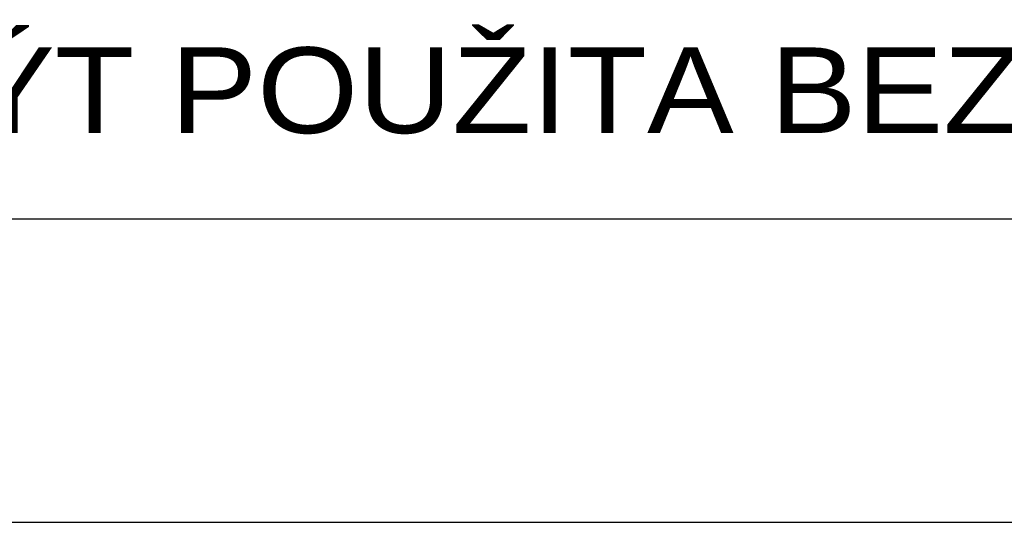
# Paper-space layout 'Layout1' of a CAD drawing. Extents: x -2 to 1083, y -36 to 422.
# Tile 73 of 93: x 838 to 859, y 91 to 101. Entities that reach past the tile are written whole.
import ezdxf

# ---------------------------------------------------------------- set-up
doc = ezdxf.new("R2010")
doc.units = 0
doc.layers.add('RAZITKO_HP', color=222, linetype='CONTINUOUS')
doc.styles.add('RAZITKO_HP_ARIAL', font='arial.ttf')

# ---------------------------------------------------------------- blocks, each defined once
blk = doc.blocks.new('text_HP')
at = {"layer": 'RAZITKO_HP', "lineweight": 25}
blk.add_line((-177, 94.25), (-5, 94.25), dxfattribs=at)
at = {"layer": 'RAZITKO_HP', "lineweight": 18, "style": 'RAZITKO_HP_ARIAL', "width": 1.085}
blk.add_text('"DOKUMENTACE JE DUŠEVNÍM MAJETKEM FIRMY HUTNÍ PROJEKT Frýdek-Místek a.s. A NESMÍ BÝT POUŽITA BEZ JEJÍHO VĚDOMÍ."', height=1.8, dxfattribs=at).set_placement((-177, 96.05))
blk = doc.blocks.new('A$C813bd08a')
at = {"layer": 'RAZITKO_HP', "lineweight": 25}
blk.add_line((-180, 90.875), (-8, 90.875), dxfattribs=at)
at = {"layer": 'RAZITKO_HP'}
blk.add_blockref('text_HP', (-3, 3), dxfattribs=at)

psp = doc.layouts.get("Layout1")

# ---------------------------------------------------------------- block references
at = {"layer": 'RAZITKO_HP'}
psp.add_blockref('A$C813bd08a', (891, 0), dxfattribs=at)

doc.saveas('drawing.dxf')
